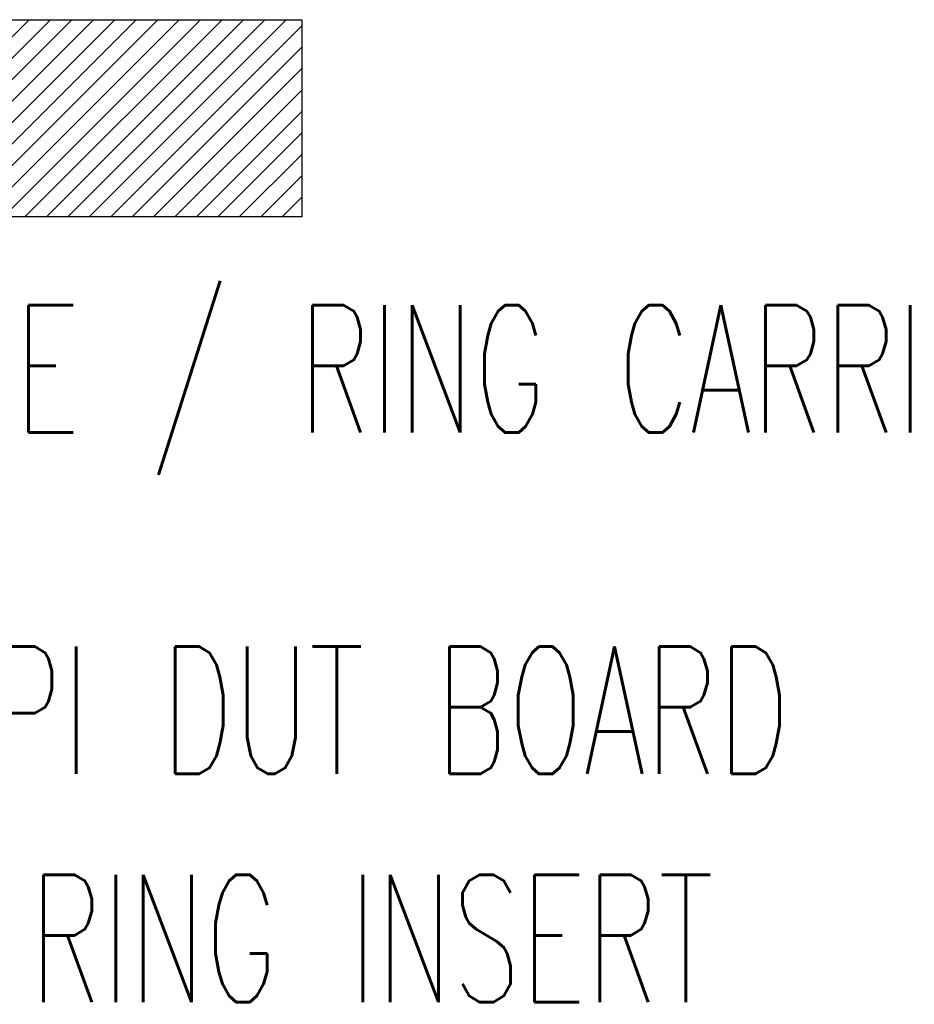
# Model space of a CAD drawing. Extents: x -1765 to 4890, y -3481 to 1222.
# Tile 12 of 98: x 208 to 326, y -2594 to -2464. Entities that reach past the tile are written whole.
import ezdxf

# ---------------------------------------------------------------- set-up
doc = ezdxf.new("R2010")
doc.units = 0
doc.layers.add('1', color=7, linetype='CONTINUOUS')
doc.styles.add('CONVERTER_1', font='txt.shx', dxfattribs={"width": 0.63})

# ---------------------------------------------------------------- blocks, each defined once
blk = doc.blocks.new('TEXT__137', base_point=(-723.07, -2611.06))
at = {"layer": '1', "color": 1, "style": 'CONVERTER_1', "width": 0.63}
for s, p in [('HEADPLATE / RING CARRIER', (138.27, -2518.21)), ('WPI DUT BOARD', (193.09, -2563.25)), ('RING INSERT', (209.22, -2593.34))]:
    blk.add_text(s, height=16.8, dxfattribs=at).set_placement(p)
blk = doc.blocks.new('HEADPLATE__174', base_point=(106, -2504.75))
at = {"layer": '1', "linetype": 'CONTINUOUS'}
h = blk.add_hatch(dxfattribs=at)
h.set_pattern_fill('USER', color=1, scale=2, angle=45, pattern_type=0)
h.set_pattern_definition([(45, (0, 0), (-1.4142136, 1.4142136), [])])
h.paths.add_polyline_path([(245.08, -2463.75), (82, -2463.75), (82, -2480.85), (66, -2480.85), (66, -2489.75), (245.08, -2489.75)])
at = {"layer": '1', "color": 1, "linetype": 'CONTINUOUS'}
for p, q in [((82, -2463.75), (245.08, -2463.75)), ((245.08, -2463.75), (245.08, -2489.75)), ((245.08, -2489.75), (66, -2489.75))]:
    blk.add_line(p, q, dxfattribs=at)
blk = doc.blocks.new('TSK_APM90__175', base_point=(-390, -2520.16))
at = {"layer": '1'}
blk.add_blockref('HEADPLATE__174', (106, -2504.75), dxfattribs=at)
blk = doc.blocks.new('WPIF_TSK__216', base_point=(-92.18, -3712.74))
at = {"layer": '1'}
for name, p in [('TEXT__137', (-723.07, -2611.06)), ('TSK_APM90__175', (-390, -2520.16))]:
    blk.add_blockref(name, p, dxfattribs=at)
blk = doc.blocks.new('C-E2803-62282-1S11B__217', base_point=(-130, -2449.25))
at = {"layer": '1'}
blk.add_blockref('WPIF_TSK__216', (-92.18, -3712.74), dxfattribs=at)

msp = doc.modelspace()

# ---------------------------------------------------------------- block references
at = {"layer": '1'}
msp.add_blockref('C-E2803-62282-1S11B__217', (-130, -2449.25), dxfattribs=at)

doc.saveas('drawing.dxf')
